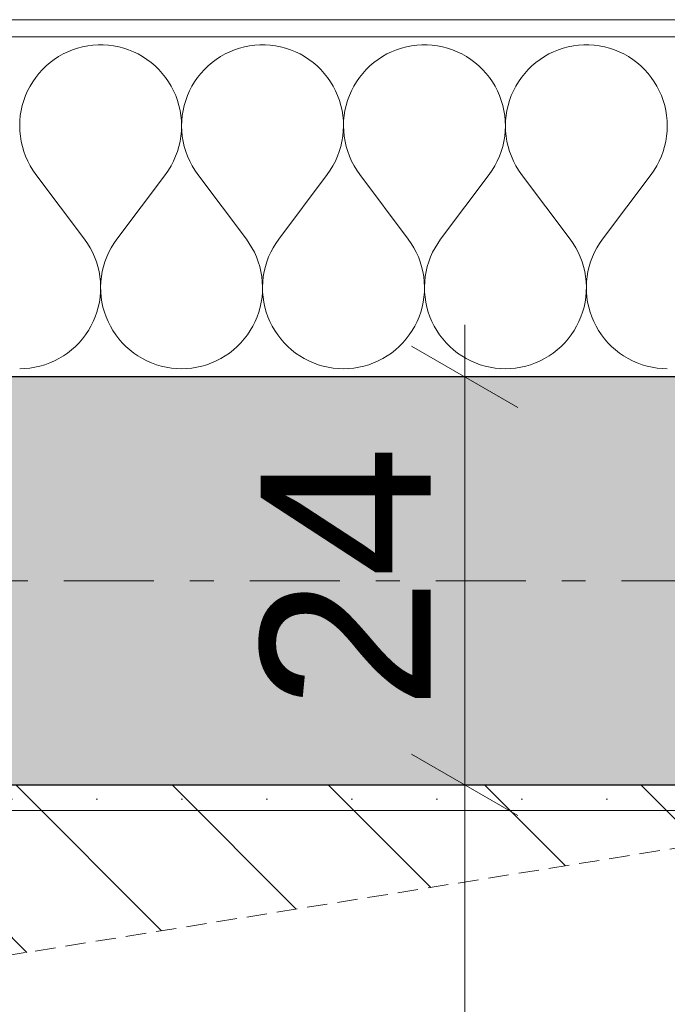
# Model space of a CAD drawing. Extents: x 100 to 2982, y 37 to 2050.
# Tile 126 of 130: x 2074 to 2112, y 1765 to 1823. Entities that reach past the tile are written whole.
import ezdxf
from ezdxf.xclip import XClip

# ---------------------------------------------------------------- set-up
doc = ezdxf.new("R2010")
doc.units = 0
doc.header["$MEASUREMENT"] = 0
doc.header["$XCLIPFRAME"] = 0
doc.linetypes.add('Przerywana gęsta', pattern=[9, 6, -3])
doc.linetypes.add('Przerywana podwójnie', pattern=[54.680554, 26.458333, -10.583333, 7.055556, -10.583333])
for name, color, linetype in [('299-A Wymiary Opisy', 7, 'Continuous'), ('410-K Osie', 7, 'Continuous'), ('420-K Ściany', 7, 'Continuous'), ('460-K Stropy', 7, 'Continuous'), ('820-G Rysunki Obrazki', 7, 'Continuous')]:
    doc.layers.add(name, color=color, linetype=linetype)
doc.styles.add('STYL_AUTOMATYCZNY_7', font='arial.ttf')
pattern_1 = [(0, (-18316.349, -206.5255), (0, 8.660254), [0, -5]), (0, (-18313.849, -202.195), (0, 8.660254), [0, -5])]

# ---------------------------------------------------------------- blocks, each defined once
blk = doc.blocks.new('*X27')
at = {"layer": '420-K Ściany', "color": 174, "linetype": 'Continuous', "lineweight": 5, "ltscale": 0.2}
for p, q in [((2077.829, 1820.913), (2077.533, 1820.835)), ((2078.128, 1820.972), (2077.829, 1820.913)), ((2078.431, 1821.011), (2078.128, 1820.972)), ((2078.736, 1821.03), (2078.431, 1821.011)), ((2079.042, 1821.03), (2078.736, 1821.03)), ((2079.347, 1821.011), (2079.042, 1821.03)), ((2079.65, 1820.972), (2079.347, 1821.011)), ((2079.95, 1820.913), (2079.65, 1820.972)), ((2080.246, 1820.835), (2079.95, 1820.913)), ((2087.352, 1820.913), (2087.057, 1820.835)), ((2087.652, 1820.972), (2087.352, 1820.913)), ((2087.955, 1821.011), (2087.652, 1820.972)), ((2088.26, 1821.03), (2087.955, 1821.011)), ((2088.566, 1821.03), (2088.26, 1821.03)), ((2088.871, 1821.011), (2088.566, 1821.03)), ((2089.174, 1820.972), (2088.871, 1821.011)), ((2089.474, 1820.913), (2089.174, 1820.972)), ((2089.769, 1820.835), (2089.474, 1820.913)), ((2096.876, 1820.913), (2096.581, 1820.835)), ((2097.176, 1820.972), (2096.876, 1820.913)), ((2097.479, 1821.011), (2097.176, 1820.972)), ((2097.784, 1821.03), (2097.479, 1821.011)), ((2098.09, 1821.03), (2097.784, 1821.03)), ((2098.395, 1821.011), (2098.09, 1821.03)), ((2098.698, 1820.972), (2098.395, 1821.011)), ((2098.998, 1820.913), (2098.698, 1820.972)), ((2099.293, 1820.835), (2098.998, 1820.913)), ((2106.4, 1820.913), (2106.104, 1820.835)), ((2106.7, 1820.972), (2106.4, 1820.913)), ((2107.003, 1821.011), (2106.7, 1820.972)), ((2107.308, 1821.03), (2107.003, 1821.011)), ((2107.613, 1821.03), (2107.308, 1821.03)), ((2107.918, 1821.011), (2107.613, 1821.03)), ((2108.221, 1820.972), (2107.918, 1821.011)), ((2108.521, 1820.913), (2108.221, 1820.972)), ((2108.817, 1820.835), (2108.521, 1820.913)), ((2076.418, 1820.341), (2076.162, 1820.175)), ((2076.685, 1820.492), (2076.418, 1820.341)), ((2076.96, 1820.624), (2076.685, 1820.492)), ((2077.243, 1820.739), (2076.96, 1820.624)), ((2077.533, 1820.835), (2077.243, 1820.739)), ((2080.536, 1820.739), (2080.246, 1820.835)), ((2080.819, 1820.624), (2080.536, 1820.739)), ((2081.094, 1820.492), (2080.819, 1820.624)), ((2081.36, 1820.341), (2081.094, 1820.492)), ((2081.616, 1820.175), (2081.36, 1820.341)), ((2085.942, 1820.341), (2085.686, 1820.175)), ((2086.208, 1820.492), (2085.942, 1820.341)), ((2086.484, 1820.624), (2086.208, 1820.492)), ((2086.767, 1820.739), (2086.484, 1820.624)), ((2087.057, 1820.835), (2086.767, 1820.739)), ((2090.059, 1820.739), (2089.769, 1820.835)), ((2090.343, 1820.624), (2090.059, 1820.739)), ((2090.618, 1820.492), (2090.343, 1820.624)), ((2090.884, 1820.341), (2090.618, 1820.492)), ((2091.14, 1820.175), (2090.884, 1820.341)), ((2095.466, 1820.341), (2095.21, 1820.175)), ((2095.732, 1820.492), (2095.466, 1820.341)), ((2096.007, 1820.624), (2095.732, 1820.492)), ((2096.291, 1820.739), (2096.007, 1820.624)), ((2096.581, 1820.835), (2096.291, 1820.739)), ((2099.583, 1820.739), (2099.293, 1820.835)), ((2099.866, 1820.624), (2099.583, 1820.739)), ((2100.142, 1820.492), (2099.866, 1820.624)), ((2100.408, 1820.341), (2100.142, 1820.492)), ((2100.664, 1820.175), (2100.408, 1820.341)), ((2104.99, 1820.341), (2104.734, 1820.175)), ((2105.256, 1820.492), (2104.99, 1820.341)), ((2105.531, 1820.624), (2105.256, 1820.492)), ((2105.814, 1820.739), (2105.531, 1820.624)), ((2106.104, 1820.835), (2105.814, 1820.739)), ((2109.107, 1820.739), (2108.817, 1820.835)), ((2109.39, 1820.624), (2109.107, 1820.739)), ((2109.665, 1820.492), (2109.39, 1820.624)), ((2109.932, 1820.341), (2109.665, 1820.492)), ((2110.188, 1820.175), (2109.932, 1820.341)), ((2075.685, 1819.793), (2075.466, 1819.581)), ((2075.918, 1819.992), (2075.685, 1819.793)), ((2076.162, 1820.175), (2075.918, 1819.992)), ((2081.861, 1819.992), (2081.616, 1820.175)), ((2082.093, 1819.793), (2081.861, 1819.992)), ((2082.313, 1819.581), (2082.093, 1819.793)), ((2085.209, 1819.793), (2084.99, 1819.581)), ((2085.441, 1819.992), (2085.209, 1819.793)), ((2085.686, 1820.175), (2085.441, 1819.992)), ((2091.385, 1819.992), (2091.14, 1820.175)), ((2091.617, 1819.793), (2091.385, 1819.992)), ((2091.837, 1819.581), (2091.617, 1819.793)), ((2094.733, 1819.793), (2094.513, 1819.581)), ((2094.965, 1819.992), (2094.733, 1819.793)), ((2095.21, 1820.175), (2094.965, 1819.992)), ((2100.909, 1819.992), (2100.664, 1820.175)), ((2101.141, 1819.793), (2100.909, 1819.992)), ((2101.36, 1819.581), (2101.141, 1819.793)), ((2104.256, 1819.793), (2104.037, 1819.581)), ((2104.489, 1819.992), (2104.256, 1819.793)), ((2104.734, 1820.175), (2104.489, 1819.992)), ((2110.432, 1819.992), (2110.188, 1820.175)), ((2110.665, 1819.793), (2110.432, 1819.992)), ((2110.884, 1819.581), (2110.665, 1819.793)), ((2075.26, 1819.354), (2075.07, 1819.115)), ((2075.466, 1819.581), (2075.26, 1819.354)), ((2082.518, 1819.354), (2082.313, 1819.581)), ((2082.708, 1819.115), (2082.518, 1819.354)), ((2084.784, 1819.354), (2084.594, 1819.115)), ((2084.99, 1819.581), (2084.784, 1819.354)), ((2092.042, 1819.354), (2091.837, 1819.581)), ((2092.232, 1819.115), (2092.042, 1819.354)), ((2094.308, 1819.354), (2094.118, 1819.115)), ((2094.513, 1819.581), (2094.308, 1819.354)), ((2101.566, 1819.354), (2101.36, 1819.581)), ((2101.756, 1819.115), (2101.566, 1819.354)), ((2103.832, 1819.354), (2103.642, 1819.115)), ((2104.037, 1819.581), (2103.832, 1819.354)), ((2111.089, 1819.354), (2110.884, 1819.581)), ((2111.28, 1819.115), (2111.089, 1819.354)), ((2074.737, 1818.603), (2074.596, 1818.332)), ((2074.896, 1818.864), (2074.737, 1818.603)), ((2075.07, 1819.115), (2074.896, 1818.864)), ((2082.883, 1818.864), (2082.708, 1819.115)), ((2083.041, 1818.603), (2082.883, 1818.864)), ((2083.182, 1818.332), (2083.041, 1818.603)), ((2084.261, 1818.603), (2084.12, 1818.332)), ((2084.419, 1818.864), (2084.261, 1818.603)), ((2084.594, 1819.115), (2084.419, 1818.864)), ((2092.407, 1818.864), (2092.232, 1819.115)), ((2092.565, 1818.603), (2092.407, 1818.864)), ((2092.706, 1818.332), (2092.565, 1818.603)), ((2093.785, 1818.603), (2093.644, 1818.332)), ((2093.943, 1818.864), (2093.785, 1818.603)), ((2094.118, 1819.115), (2093.943, 1818.864)), ((2101.931, 1818.864), (2101.756, 1819.115)), ((2102.089, 1818.603), (2101.931, 1818.864)), ((2102.23, 1818.332), (2102.089, 1818.603)), ((2103.309, 1818.603), (2103.168, 1818.332)), ((2103.467, 1818.864), (2103.309, 1818.603)), ((2103.642, 1819.115), (2103.467, 1818.864)), ((2111.454, 1818.864), (2111.28, 1819.115)), ((2111.612, 1818.603), (2111.454, 1818.864)), ((2111.753, 1818.332), (2111.612, 1818.603)), ((2074.473, 1818.052), (2074.368, 1817.765)), ((2074.596, 1818.332), (2074.473, 1818.052)), ((2083.305, 1818.052), (2083.182, 1818.332)), ((2083.411, 1817.765), (2083.305, 1818.052)), ((2083.997, 1818.052), (2083.892, 1817.765)), ((2084.12, 1818.332), (2083.997, 1818.052)), ((2092.829, 1818.052), (2092.706, 1818.332)), ((2092.934, 1817.765), (2092.829, 1818.052)), ((2093.521, 1818.052), (2093.416, 1817.765)), ((2093.644, 1818.332), (2093.521, 1818.052)), ((2102.353, 1818.052), (2102.23, 1818.332)), ((2102.458, 1817.765), (2102.353, 1818.052)), ((2103.045, 1818.052), (2102.939, 1817.765)), ((2103.168, 1818.332), (2103.045, 1818.052)), ((2111.877, 1818.052), (2111.753, 1818.332)), ((2111.982, 1817.765), (2111.877, 1818.052)), ((2074.281, 1817.472), (2074.214, 1817.174)), ((2074.368, 1817.765), (2074.281, 1817.472)), ((2083.497, 1817.472), (2083.411, 1817.765)), ((2083.565, 1817.174), (2083.497, 1817.472)), ((2083.805, 1817.472), (2083.738, 1817.174)), ((2083.892, 1817.765), (2083.805, 1817.472)), ((2093.021, 1817.472), (2092.934, 1817.765)), ((2093.088, 1817.174), (2093.021, 1817.472)), ((2093.329, 1817.472), (2093.261, 1817.174)), ((2093.416, 1817.765), (2093.329, 1817.472)), ((2102.545, 1817.472), (2102.458, 1817.765)), ((2102.612, 1817.174), (2102.545, 1817.472)), ((2102.853, 1817.472), (2102.785, 1817.174)), ((2102.939, 1817.765), (2102.853, 1817.472)), ((2112.069, 1817.472), (2111.982, 1817.765)), ((2112.136, 1817.174), (2112.069, 1817.472)), ((2074.165, 1816.872), (2074.137, 1816.568)), ((2074.214, 1817.174), (2074.165, 1816.872)), ((2083.613, 1816.872), (2083.565, 1817.174)), ((2083.642, 1816.568), (2083.613, 1816.872)), ((2083.689, 1816.872), (2083.66, 1816.568)), ((2083.738, 1817.174), (2083.689, 1816.872)), ((2093.137, 1816.872), (2093.088, 1817.174)), ((2093.166, 1816.568), (2093.137, 1816.872)), ((2093.213, 1816.872), (2093.184, 1816.568)), ((2093.261, 1817.174), (2093.213, 1816.872)), ((2102.661, 1816.872), (2102.612, 1817.174)), ((2102.689, 1816.568), (2102.661, 1816.872)), ((2102.737, 1816.872), (2102.708, 1816.568)), ((2102.785, 1817.174), (2102.737, 1816.872)), ((2112.184, 1816.872), (2112.136, 1817.174)), ((2112.213, 1816.568), (2112.184, 1816.872)), ((2074.137, 1816.568), (2074.127, 1816.263)), ((2083.651, 1816.263), (2083.642, 1816.568)), ((2083.66, 1816.568), (2083.651, 1816.263)), ((2093.175, 1816.263), (2093.166, 1816.568)), ((2093.184, 1816.568), (2093.175, 1816.263)), ((2102.699, 1816.263), (2102.689, 1816.568)), ((2102.708, 1816.568), (2102.699, 1816.263)), ((2112.223, 1816.263), (2112.213, 1816.568)), ((2074.127, 1816.263), (2074.138, 1815.957)), ((2074.138, 1815.957), (2074.168, 1815.653)), ((2083.611, 1815.653), (2083.641, 1815.957)), ((2083.641, 1815.957), (2083.651, 1816.263)), ((2083.651, 1816.263), (2083.661, 1815.957)), ((2083.661, 1815.957), (2083.691, 1815.653)), ((2093.135, 1815.653), (2093.165, 1815.957)), ((2093.165, 1815.957), (2093.175, 1816.263)), ((2093.175, 1816.263), (2093.185, 1815.957)), ((2093.185, 1815.957), (2093.215, 1815.653)), ((2102.659, 1815.653), (2102.688, 1815.957)), ((2102.688, 1815.957), (2102.699, 1816.263)), ((2102.699, 1816.263), (2102.709, 1815.957)), ((2102.709, 1815.957), (2102.739, 1815.653)), ((2112.182, 1815.653), (2112.212, 1815.957)), ((2112.212, 1815.957), (2112.223, 1816.263)), ((2074.168, 1815.653), (2074.217, 1815.352)), ((2074.217, 1815.352), (2074.285, 1815.054)), ((2083.493, 1815.054), (2083.562, 1815.352)), ((2083.562, 1815.352), (2083.611, 1815.653)), ((2083.691, 1815.653), (2083.741, 1815.352)), ((2083.741, 1815.352), (2083.809, 1815.054)), ((2093.017, 1815.054), (2093.085, 1815.352)), ((2093.085, 1815.352), (2093.135, 1815.653)), ((2093.215, 1815.653), (2093.264, 1815.352)), ((2093.264, 1815.352), (2093.333, 1815.054)), ((2102.541, 1815.054), (2102.609, 1815.352)), ((2102.609, 1815.352), (2102.659, 1815.653)), ((2102.739, 1815.653), (2102.788, 1815.352)), ((2102.788, 1815.352), (2102.857, 1815.054)), ((2112.064, 1815.054), (2112.133, 1815.352)), ((2112.133, 1815.352), (2112.182, 1815.653)), ((2074.285, 1815.054), (2074.373, 1814.761)), ((2074.373, 1814.761), (2074.479, 1814.475)), ((2083.299, 1814.475), (2083.406, 1814.761)), ((2083.406, 1814.761), (2083.493, 1815.054)), ((2083.809, 1815.054), (2083.897, 1814.761)), ((2083.897, 1814.761), (2084.003, 1814.475)), ((2092.823, 1814.475), (2092.929, 1814.761)), ((2092.929, 1814.761), (2093.017, 1815.054)), ((2093.333, 1815.054), (2093.421, 1814.761)), ((2093.421, 1814.761), (2093.527, 1814.475)), ((2102.347, 1814.475), (2102.453, 1814.761)), ((2102.453, 1814.761), (2102.541, 1815.054)), ((2102.857, 1815.054), (2102.944, 1814.761)), ((2102.944, 1814.761), (2103.051, 1814.475)), ((2111.871, 1814.475), (2111.977, 1814.761)), ((2111.977, 1814.761), (2112.064, 1815.054)), ((2074.479, 1814.475), (2074.603, 1814.195)), ((2074.603, 1814.195), (2074.745, 1813.925)), ((2083.033, 1813.925), (2083.175, 1814.195)), ((2083.175, 1814.195), (2083.299, 1814.475)), ((2084.003, 1814.475), (2084.127, 1814.195)), ((2084.127, 1814.195), (2084.269, 1813.925)), ((2092.557, 1813.925), (2092.699, 1814.195)), ((2092.699, 1814.195), (2092.823, 1814.475)), ((2093.527, 1814.475), (2093.651, 1814.195)), ((2093.651, 1814.195), (2093.793, 1813.925)), ((2102.081, 1813.925), (2102.223, 1814.195)), ((2102.223, 1814.195), (2102.347, 1814.475)), ((2103.051, 1814.475), (2103.175, 1814.195)), ((2103.175, 1814.195), (2103.317, 1813.925)), ((2111.605, 1813.925), (2111.747, 1814.195)), ((2111.747, 1814.195), (2111.871, 1814.475)), ((2074.745, 1813.925), (2074.904, 1813.664)), ((2074.904, 1813.664), (2075.08, 1813.414)), ((2075.08, 1813.414), (2077.937, 1809.604)), ((2082.699, 1813.414), (2079.842, 1809.604)), ((2082.699, 1813.414), (2082.874, 1813.664)), ((2082.874, 1813.664), (2083.033, 1813.925)), ((2084.269, 1813.925), (2084.428, 1813.664)), ((2084.428, 1813.664), (2084.604, 1813.414)), ((2084.604, 1813.414), (2087.461, 1809.604)), ((2092.223, 1813.414), (2089.365, 1809.604)), ((2092.223, 1813.414), (2092.398, 1813.664)), ((2092.398, 1813.664), (2092.557, 1813.925)), ((2093.793, 1813.925), (2093.952, 1813.664)), ((2093.952, 1813.664), (2094.127, 1813.414)), ((2094.127, 1813.414), (2096.984, 1809.604)), ((2101.746, 1813.414), (2098.889, 1809.604)), ((2101.746, 1813.414), (2101.922, 1813.664)), ((2101.922, 1813.664), (2102.081, 1813.925)), ((2103.317, 1813.925), (2103.476, 1813.664)), ((2103.476, 1813.664), (2103.651, 1813.414)), ((2103.651, 1813.414), (2106.508, 1809.604)), ((2111.27, 1813.414), (2108.413, 1809.604)), ((2111.27, 1813.414), (2111.446, 1813.664)), ((2111.446, 1813.664), (2111.605, 1813.925)), ((2078.11, 1809.358), (2077.937, 1809.604)), ((2078.267, 1809.101), (2078.11, 1809.358)), ((2079.669, 1809.358), (2079.512, 1809.101)), ((2079.842, 1809.604), (2079.669, 1809.358)), ((2087.634, 1809.358), (2087.461, 1809.604)), ((2087.791, 1809.101), (2087.634, 1809.358)), ((2089.192, 1809.358), (2089.035, 1809.101)), ((2089.365, 1809.604), (2089.192, 1809.358)), ((2097.157, 1809.358), (2096.984, 1809.604)), ((2097.315, 1809.101), (2097.157, 1809.358)), ((2098.716, 1809.358), (2098.559, 1809.101)), ((2098.889, 1809.604), (2098.716, 1809.358)), ((2106.681, 1809.358), (2106.508, 1809.604)), ((2106.838, 1809.101), (2106.681, 1809.358)), ((2108.24, 1809.358), (2108.083, 1809.101)), ((2108.413, 1809.604), (2108.24, 1809.358)), ((2078.407, 1808.834), (2078.267, 1809.101)), ((2078.531, 1808.559), (2078.407, 1808.834)), ((2079.371, 1808.834), (2079.248, 1808.559)), ((2079.512, 1809.101), (2079.371, 1808.834)), ((2087.931, 1808.834), (2087.791, 1809.101)), ((2088.055, 1808.559), (2087.931, 1808.834)), ((2088.895, 1808.834), (2088.771, 1808.559)), ((2089.035, 1809.101), (2088.895, 1808.834)), ((2097.455, 1808.834), (2097.315, 1809.101)), ((2097.578, 1808.559), (2097.455, 1808.834)), ((2098.419, 1808.834), (2098.295, 1808.559)), ((2098.559, 1809.101), (2098.419, 1808.834)), ((2106.979, 1808.834), (2106.838, 1809.101)), ((2107.102, 1808.559), (2106.979, 1808.834)), ((2107.942, 1808.834), (2107.819, 1808.559)), ((2108.083, 1809.101), (2107.942, 1808.834)), ((2078.637, 1808.277), (2078.531, 1808.559)), ((2078.724, 1807.989), (2078.637, 1808.277)), ((2079.142, 1808.277), (2079.054, 1807.989)), ((2079.248, 1808.559), (2079.142, 1808.277)), ((2088.16, 1808.277), (2088.055, 1808.559)), ((2088.248, 1807.989), (2088.16, 1808.277)), ((2088.666, 1808.277), (2088.578, 1807.989)), ((2088.771, 1808.559), (2088.666, 1808.277)), ((2097.684, 1808.277), (2097.578, 1808.559)), ((2097.772, 1807.989), (2097.684, 1808.277)), ((2098.189, 1808.277), (2098.102, 1807.989)), ((2098.295, 1808.559), (2098.189, 1808.277)), ((2107.208, 1808.277), (2107.102, 1808.559)), ((2107.296, 1807.989), (2107.208, 1808.277)), ((2107.713, 1808.277), (2107.626, 1807.989)), ((2107.819, 1808.559), (2107.713, 1808.277)), ((2078.794, 1807.696), (2078.724, 1807.989)), ((2078.844, 1807.399), (2078.794, 1807.696)), ((2078.985, 1807.696), (2078.934, 1807.399)), ((2079.054, 1807.989), (2078.985, 1807.696)), ((2088.318, 1807.696), (2088.248, 1807.989)), ((2088.368, 1807.399), (2088.318, 1807.696)), ((2088.509, 1807.696), (2088.458, 1807.399)), ((2088.578, 1807.989), (2088.509, 1807.696)), ((2097.841, 1807.696), (2097.772, 1807.989)), ((2097.892, 1807.399), (2097.841, 1807.696)), ((2098.032, 1807.696), (2097.982, 1807.399)), ((2098.102, 1807.989), (2098.032, 1807.696)), ((2107.365, 1807.696), (2107.296, 1807.989)), ((2107.416, 1807.399), (2107.365, 1807.696)), ((2107.556, 1807.696), (2107.506, 1807.399)), ((2107.626, 1807.989), (2107.556, 1807.696)), ((2078.876, 1807.1), (2078.844, 1807.399)), ((2078.889, 1806.799), (2078.876, 1807.1)), ((2078.902, 1807.1), (2078.89, 1806.799)), ((2078.934, 1807.399), (2078.902, 1807.1)), ((2088.4, 1807.1), (2088.368, 1807.399)), ((2088.413, 1806.799), (2088.4, 1807.1)), ((2088.426, 1807.1), (2088.413, 1806.799)), ((2088.458, 1807.399), (2088.426, 1807.1)), ((2097.924, 1807.1), (2097.892, 1807.399)), ((2097.937, 1806.799), (2097.924, 1807.1)), ((2097.95, 1807.1), (2097.937, 1806.799)), ((2097.982, 1807.399), (2097.95, 1807.1)), ((2107.448, 1807.1), (2107.416, 1807.399)), ((2107.46, 1806.799), (2107.448, 1807.1)), ((2107.474, 1807.1), (2107.461, 1806.799)), ((2107.506, 1807.399), (2107.474, 1807.1)), ((2078.857, 1806.197), (2078.883, 1806.497)), ((2078.883, 1806.497), (2078.889, 1806.799)), ((2078.89, 1806.799), (2078.896, 1806.497)), ((2078.896, 1806.497), (2078.921, 1806.197)), ((2088.381, 1806.197), (2088.407, 1806.497)), ((2088.407, 1806.497), (2088.413, 1806.799)), ((2088.413, 1806.799), (2088.42, 1806.497)), ((2088.42, 1806.497), (2088.445, 1806.197)), ((2097.905, 1806.197), (2097.93, 1806.497)), ((2097.93, 1806.497), (2097.937, 1806.799)), ((2097.937, 1806.799), (2097.943, 1806.497)), ((2097.943, 1806.497), (2097.969, 1806.197)), ((2107.429, 1806.197), (2107.454, 1806.497)), ((2107.454, 1806.497), (2107.46, 1806.799)), ((2107.461, 1806.799), (2107.467, 1806.497)), ((2107.467, 1806.497), (2107.492, 1806.197)), ((2078.75, 1805.605), (2078.813, 1805.899)), ((2078.813, 1805.899), (2078.857, 1806.197)), ((2078.921, 1806.197), (2078.965, 1805.899)), ((2078.965, 1805.899), (2079.028, 1805.605)), ((2088.274, 1805.605), (2088.337, 1805.899)), ((2088.337, 1805.899), (2088.381, 1806.197)), ((2088.445, 1806.197), (2088.489, 1805.899)), ((2088.489, 1805.899), (2088.552, 1805.605)), ((2097.798, 1805.605), (2097.861, 1805.899)), ((2097.861, 1805.899), (2097.905, 1806.197)), ((2097.969, 1806.197), (2098.013, 1805.899)), ((2098.013, 1805.899), (2098.076, 1805.605)), ((2107.322, 1805.605), (2107.385, 1805.899)), ((2107.385, 1805.899), (2107.429, 1806.197)), ((2107.492, 1806.197), (2107.537, 1805.899)), ((2107.537, 1805.899), (2107.6, 1805.605)), ((2078.569, 1805.031), (2078.669, 1805.315)), ((2078.669, 1805.315), (2078.75, 1805.605)), ((2079.028, 1805.605), (2079.11, 1805.315)), ((2079.11, 1805.315), (2079.209, 1805.031)), ((2088.093, 1805.031), (2088.193, 1805.315)), ((2088.193, 1805.315), (2088.274, 1805.605)), ((2088.552, 1805.605), (2088.634, 1805.315)), ((2088.634, 1805.315), (2088.733, 1805.031)), ((2097.617, 1805.031), (2097.716, 1805.315)), ((2097.716, 1805.315), (2097.798, 1805.605)), ((2098.076, 1805.605), (2098.157, 1805.315)), ((2098.157, 1805.315), (2098.257, 1805.031)), ((2107.141, 1805.031), (2107.24, 1805.315)), ((2107.24, 1805.315), (2107.322, 1805.605)), ((2107.6, 1805.605), (2107.681, 1805.315)), ((2107.681, 1805.315), (2107.781, 1805.031)), ((2078.317, 1804.484), (2078.452, 1804.753)), ((2078.452, 1804.753), (2078.569, 1805.031)), ((2079.209, 1805.031), (2079.327, 1804.753)), ((2079.327, 1804.753), (2079.461, 1804.484)), ((2087.841, 1804.484), (2087.976, 1804.753)), ((2087.976, 1804.753), (2088.093, 1805.031)), ((2088.733, 1805.031), (2088.851, 1804.753)), ((2088.851, 1804.753), (2088.985, 1804.484)), ((2097.365, 1804.484), (2097.499, 1804.753)), ((2097.499, 1804.753), (2097.617, 1805.031)), ((2098.257, 1805.031), (2098.374, 1804.753)), ((2098.374, 1804.753), (2098.509, 1804.484)), ((2106.888, 1804.484), (2107.023, 1804.753)), ((2107.023, 1804.753), (2107.141, 1805.031)), ((2107.781, 1805.031), (2107.898, 1804.753)), ((2107.898, 1804.753), (2108.033, 1804.484)), ((2077.998, 1803.973), (2078.166, 1804.223)), ((2078.166, 1804.223), (2078.317, 1804.484)), ((2079.461, 1804.484), (2079.613, 1804.223)), ((2079.613, 1804.223), (2079.781, 1803.973)), ((2087.522, 1803.973), (2087.689, 1804.223)), ((2087.689, 1804.223), (2087.841, 1804.484)), ((2088.985, 1804.484), (2089.137, 1804.223)), ((2089.137, 1804.223), (2089.304, 1803.973)), ((2097.046, 1803.973), (2097.213, 1804.223)), ((2097.213, 1804.223), (2097.365, 1804.484)), ((2098.509, 1804.484), (2098.661, 1804.223)), ((2098.661, 1804.223), (2098.828, 1803.973)), ((2106.569, 1803.973), (2106.737, 1804.223)), ((2106.737, 1804.223), (2106.888, 1804.484)), ((2108.033, 1804.484), (2108.184, 1804.223)), ((2108.184, 1804.223), (2108.352, 1803.973)), ((2077.617, 1803.507), (2077.815, 1803.734)), ((2077.815, 1803.734), (2077.998, 1803.973)), ((2079.781, 1803.973), (2079.964, 1803.734)), ((2079.964, 1803.734), (2080.162, 1803.507)), ((2087.141, 1803.507), (2087.339, 1803.734)), ((2087.339, 1803.734), (2087.522, 1803.973)), ((2089.304, 1803.973), (2089.487, 1803.734)), ((2089.487, 1803.734), (2089.685, 1803.507)), ((2096.665, 1803.507), (2096.862, 1803.734)), ((2096.862, 1803.734), (2097.046, 1803.973)), ((2098.828, 1803.973), (2099.011, 1803.734)), ((2099.011, 1803.734), (2099.209, 1803.507)), ((2106.188, 1803.507), (2106.386, 1803.734)), ((2106.386, 1803.734), (2106.569, 1803.973)), ((2108.352, 1803.973), (2108.535, 1803.734)), ((2108.535, 1803.734), (2108.733, 1803.507)), ((2076.943, 1802.907), (2077.18, 1803.092)), ((2077.18, 1803.092), (2077.405, 1803.293)), ((2077.405, 1803.293), (2077.617, 1803.507)), ((2080.162, 1803.507), (2080.373, 1803.293)), ((2080.373, 1803.293), (2080.598, 1803.092)), ((2080.598, 1803.092), (2080.835, 1802.907)), ((2086.467, 1802.907), (2086.704, 1803.092)), ((2086.704, 1803.092), (2086.929, 1803.293)), ((2086.929, 1803.293), (2087.141, 1803.507)), ((2089.685, 1803.507), (2089.897, 1803.293)), ((2089.897, 1803.293), (2090.122, 1803.092)), ((2090.122, 1803.092), (2090.359, 1802.907)), ((2095.991, 1802.907), (2096.228, 1803.092)), ((2096.228, 1803.092), (2096.453, 1803.293)), ((2096.453, 1803.293), (2096.665, 1803.507)), ((2099.209, 1803.507), (2099.421, 1803.293)), ((2099.421, 1803.293), (2099.646, 1803.092)), ((2099.646, 1803.092), (2099.883, 1802.907)), ((2105.514, 1802.907), (2105.752, 1803.092)), ((2105.752, 1803.092), (2105.977, 1803.293)), ((2105.977, 1803.293), (2106.188, 1803.507)), ((2108.733, 1803.507), (2108.945, 1803.293)), ((2108.945, 1803.293), (2109.17, 1803.092)), ((2109.17, 1803.092), (2109.407, 1802.907)), ((2075.892, 1802.324), (2076.168, 1802.444)), ((2076.168, 1802.444), (2076.436, 1802.582)), ((2076.436, 1802.582), (2076.695, 1802.736)), ((2076.695, 1802.736), (2076.943, 1802.907)), ((2080.835, 1802.907), (2081.084, 1802.736)), ((2081.084, 1802.736), (2081.343, 1802.582)), ((2081.343, 1802.582), (2081.611, 1802.444)), ((2081.611, 1802.444), (2081.887, 1802.324)), ((2085.416, 1802.324), (2085.692, 1802.444)), ((2085.692, 1802.444), (2085.96, 1802.582)), ((2085.96, 1802.582), (2086.218, 1802.736)), ((2086.218, 1802.736), (2086.467, 1802.907)), ((2090.359, 1802.907), (2090.608, 1802.736)), ((2090.608, 1802.736), (2090.866, 1802.582)), ((2090.866, 1802.582), (2091.134, 1802.444)), ((2091.134, 1802.444), (2091.41, 1802.324)), ((2094.939, 1802.324), (2095.216, 1802.444)), ((2095.216, 1802.444), (2095.483, 1802.582)), ((2095.483, 1802.582), (2095.742, 1802.736)), ((2095.742, 1802.736), (2095.991, 1802.907)), ((2099.883, 1802.907), (2100.132, 1802.736)), ((2100.132, 1802.736), (2100.39, 1802.582)), ((2100.39, 1802.582), (2100.658, 1802.444)), ((2100.658, 1802.444), (2100.934, 1802.324)), ((2104.463, 1802.324), (2104.739, 1802.444)), ((2104.739, 1802.444), (2105.007, 1802.582)), ((2105.007, 1802.582), (2105.266, 1802.736)), ((2105.266, 1802.736), (2105.514, 1802.907)), ((2109.407, 1802.907), (2109.655, 1802.736)), ((2109.655, 1802.736), (2109.914, 1802.582)), ((2109.914, 1802.582), (2110.182, 1802.444)), ((2110.182, 1802.444), (2110.458, 1802.324)), ((2074.127, 1801.985), (2074.428, 1801.995)), ((2074.428, 1801.995), (2074.728, 1802.023)), ((2074.728, 1802.023), (2075.026, 1802.071)), ((2075.026, 1802.071), (2075.32, 1802.137)), ((2075.32, 1802.137), (2075.609, 1802.221)), ((2075.609, 1802.221), (2075.892, 1802.324)), ((2081.887, 1802.324), (2082.17, 1802.221)), ((2082.17, 1802.221), (2082.459, 1802.137)), ((2082.459, 1802.137), (2082.753, 1802.071)), ((2082.753, 1802.071), (2083.05, 1802.023)), ((2083.05, 1802.023), (2083.35, 1801.995)), ((2083.35, 1801.995), (2083.651, 1801.985)), ((2083.651, 1801.985), (2083.952, 1801.995)), ((2083.952, 1801.995), (2084.252, 1802.023)), ((2084.252, 1802.023), (2084.55, 1802.071)), ((2084.55, 1802.071), (2084.843, 1802.137)), ((2084.843, 1802.137), (2085.132, 1802.221)), ((2085.132, 1802.221), (2085.416, 1802.324)), ((2091.41, 1802.324), (2091.694, 1802.221)), ((2091.694, 1802.221), (2091.983, 1802.137)), ((2091.983, 1802.137), (2092.277, 1802.071)), ((2092.277, 1802.071), (2092.574, 1802.023)), ((2092.574, 1802.023), (2092.874, 1801.995)), ((2092.874, 1801.995), (2093.175, 1801.985)), ((2093.175, 1801.985), (2093.476, 1801.995)), ((2093.476, 1801.995), (2093.776, 1802.023)), ((2093.776, 1802.023), (2094.073, 1802.071)), ((2094.073, 1802.071), (2094.367, 1802.137)), ((2094.367, 1802.137), (2094.656, 1802.221)), ((2094.656, 1802.221), (2094.939, 1802.324)), ((2100.934, 1802.324), (2101.217, 1802.221)), ((2101.217, 1802.221), (2101.507, 1802.137)), ((2101.507, 1802.137), (2101.8, 1802.071)), ((2101.8, 1802.071), (2102.098, 1802.023)), ((2102.098, 1802.023), (2102.398, 1801.995)), ((2102.398, 1801.995), (2102.699, 1801.985)), ((2102.699, 1801.985), (2103, 1801.995)), ((2103, 1801.995), (2103.3, 1802.023)), ((2103.3, 1802.023), (2103.597, 1802.071)), ((2103.597, 1802.071), (2103.891, 1802.137)), ((2103.891, 1802.137), (2104.18, 1802.221)), ((2104.18, 1802.221), (2104.463, 1802.324)), ((2110.458, 1802.324), (2110.741, 1802.221)), ((2110.741, 1802.221), (2111.03, 1802.137)), ((2111.03, 1802.137), (2111.324, 1802.071)), ((2111.324, 1802.071), (2111.622, 1802.023)), ((2111.622, 1802.023), (2111.922, 1801.995)), ((2111.922, 1801.995), (2112.223, 1801.985))]:
    blk.add_line(p, q, dxfattribs=at)
blk = doc.blocks.new('Rysunek_1_1', base_point=(-18316.349, -206.526))
at = {"layer": '420-K Ściany', "linetype": 'Continuous', "lineweight": 5}
h = blk.add_hatch(dxfattribs=at)
h.set_pattern_fill('Tynk_0001', color=176, style=0, pattern_type=2)
h.set_pattern_definition(pattern_1)
h.paths.add_polyline_path([(2179.802, 1822.509), (2036.802, 1822.509), (2036.802, 1821.509), (2179.802, 1821.509)])
at = {"layer": '420-K Ściany', "linetype": 'Continuous', "lineweight": 13}
blk.add_hatch(color=62, dxfattribs=at).paths.add_polyline_path([(2042.802, 1801.509), (2042.802, 1793.509), (2042.802, 1777.509), (2135.802, 1777.509), (2135.802, 1801.509)])
at = {"layer": '420-K Ściany', "linetype": 'Continuous', "lineweight": 5}
h = blk.add_hatch(dxfattribs=at)
h.set_pattern_fill('Tynk_0001', color=180, style=0, pattern_type=2)
h.set_pattern_definition(pattern_1)
h.paths.add_polyline_path([(2134.302, 1777.509), (2042.802, 1777.509), (2042.802, 1776.009), (2134.302, 1776.009)])
at = {"layer": '460-K Stropy', "linetype": 'Continuous', "lineweight": 13}
h = blk.add_hatch(dxfattribs=at)
h.set_pattern_fill('Cegła_zwykła_0001', color=2, style=0, pattern_type=2)
h.set_pattern_definition([(135, (-18316.349, -206.5255), (4.596194, 4.596194), [])])
h.paths.add_polyline_path([(2042.802, 1715.913), (2055.355, 1764.578), (2135.802, 1777.509), (2042.802, 1777.509)])
at = {"layer": '299-A Wymiary Opisy', "color": 85, "linetype": 'Continuous', "lineweight": 13, "ltscale": 0.2}
for p, q in [((2100.309, 1801.509), (2100.309, 1804.565)), ((2104.996, 1801.509), (2095.621, 1801.509)), ((2100.309, 1777.509), (2100.309, 1801.509)), ((2104.996, 1777.509), (2095.621, 1777.509)), ((2100.309, 1574.509), (2100.309, 1777.509))]:
    blk.add_line(p, q, dxfattribs=at)
at = {"layer": '299-A Wymiary Opisy', "color": 45, "linetype": 'Continuous', "lineweight": 15, "ltscale": 0.2}
for p, q in [((2103.434, 1799.705), (2097.184, 1803.313)), ((2097.184, 1779.313), (2103.434, 1775.705))]:
    blk.add_line(p, q, dxfattribs=at)
at = {"layer": '410-K Osie', "color": 4, "linetype": 'Przerywana podwójnie', "lineweight": 13, "ltscale": 0.2}
blk.add_line((589.417, 1789.509), (2255.561, 1789.509), dxfattribs=at)
blk.add_line((589.417, 1789.509), (2255.561, 1789.509), dxfattribs=at)
at = {"layer": '420-K Ściany', "color": 67, "linetype": 'Continuous', "lineweight": 13, "ltscale": 0.2}
blk.add_line((2159.802, 1821.509), (2036.802, 1821.509), dxfattribs=at)
at = {"layer": '420-K Ściany', "color": 27, "linetype": 'Continuous', "lineweight": 25, "ltscale": 0.2}
for p, q in [((2135.802, 1801.509), (2042.802, 1801.509)), ((2042.802, 1777.509), (2134.302, 1777.509))]:
    blk.add_line(p, q, dxfattribs=at)
at = {"layer": '420-K Ściany', "color": 47, "linetype": 'Continuous', "lineweight": 15, "ltscale": 0.2, "flags": 128}
for points in [[(2179.802, 1822.509), (2036.802, 1822.509)], [(2042.802, 1776.009), (2134.302, 1776.009)]]:
    blk.add_lwpolyline(points, dxfattribs=at)
at = {"layer": '460-K Stropy', "color": 1, "linetype": 'Przerywana gęsta', "lineweight": 13, "ltscale": 0.2, "flags": 128}
for points in [[(2042.802, 1777.509), (2134.302, 1777.509), (2134.302, 1715.913), (2042.802, 1715.913)], [(2042.802, 1715.913), (2055.355, 1764.578), (2135.802, 1777.509), (2042.802, 1777.509)]]:
    blk.add_lwpolyline(points, close=True, dxfattribs=at)
at = {"color": 65, "linetype": 'Continuous', "lineweight": 13, "ltscale": 0.2}
blk.add_blockref('*X27', (0, 0), dxfattribs=at)
at = {"layer": '299-A Wymiary Opisy', "color": 46, "linetype": 'Continuous', "lineweight": 15, "insert": (2098.309, 1781.92), "char_height": 10, "width": 15.1772, "attachment_point": 7, "rotation": 90, "style": 'STYL_AUTOMATYCZNY_7'}
blk.add_mtext('\\A1;{\\pql;\\fArial|b0|i0|c0|p38;24}', dxfattribs=at)

msp = doc.modelspace()

# ---------------------------------------------------------------- block references
at = {"layer": '820-G Rysunki Obrazki', "color": 65, "linetype": 'Continuous', "lineweight": 13, "ltscale": 0.2}
ref = msp.add_blockref('Rysunek_1_1', (-18316.349, -206.526), dxfattribs=at)
XClip(ref).set_block_clipping_path([(244.527027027, 75.2081975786), (2570.9054054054, 2024.1891891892)])

doc.saveas('drawing.dxf')
